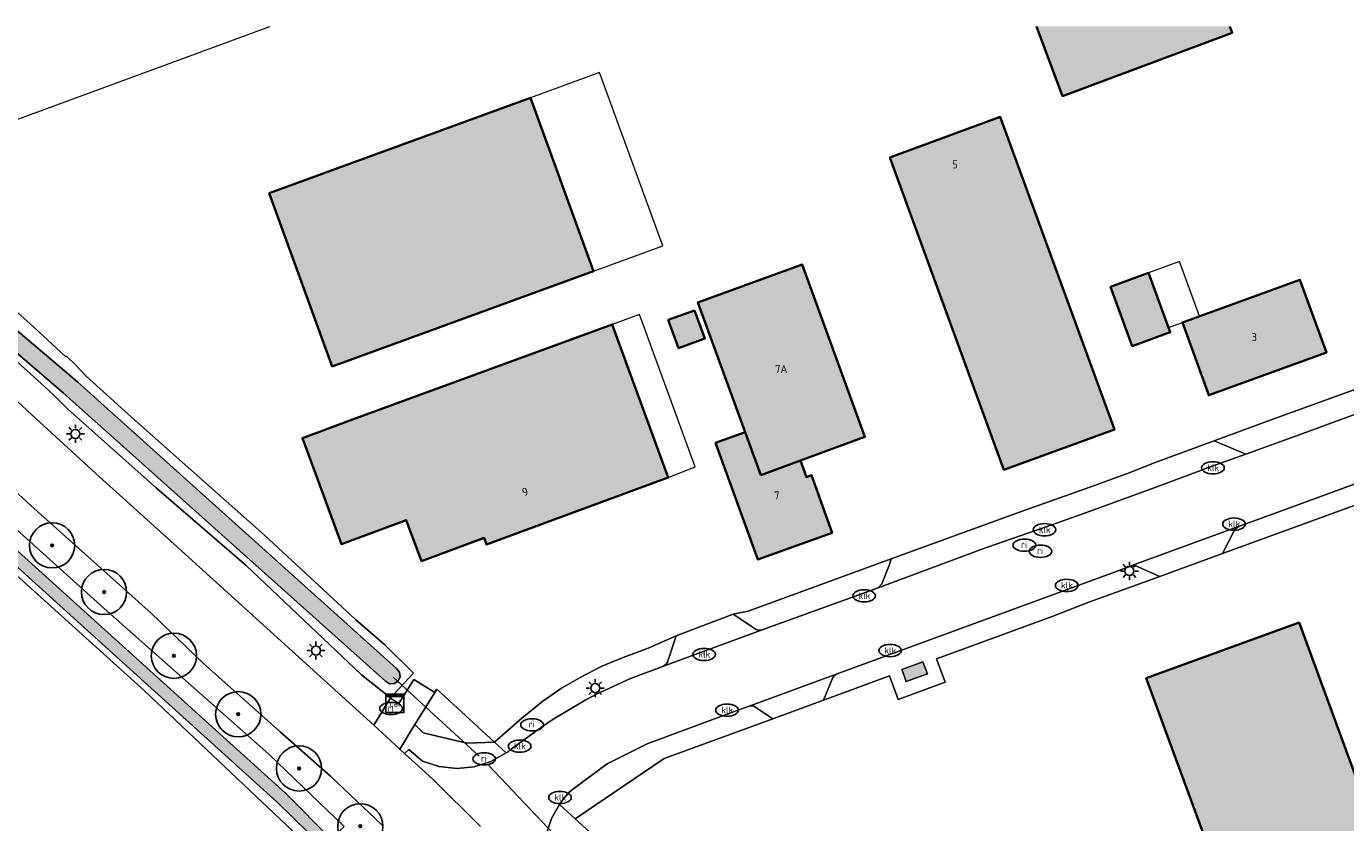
# Model space of a CAD drawing. Header units: metres. Extents: x 46249 to 49371, y 390656 to 391846.
# Tile 9 of 44: x 46554 to 46700, y 391039 to 391127. Entities that reach past the tile are written whole.
import ezdxf
from ezdxf.enums import TextEntityAlignment as Align

# ---------------------------------------------------------------- set-up
doc = ezdxf.new("R2010")
doc.units = ezdxf.units.M
for name, color, linetype, lineweight in [('B-WE-GR-BEPLANTING_CULTUUR_BODEMBEDEKKER-G', 90, 'Continuous', 18), ('B-WE-GR-BOOM-S', 90, 'Continuous', 25), ('B-WE-GR-BOUWLAND-G', 80, 'Continuous', 13), ('B-WE-GR-GRAS_KRUIDENRIJK-G', 80, 'Continuous', 18), ('B-WE-IE-MEUBILAIR-S', 7, 'Continuous', 25), ('B-WE-KW-KUNSTWERK_DUIKER-G', 170, 'Continuous', 18), ('B-WE-OG-BEBOUWING-G', 7, 'Continuous', 35), ('B-WE-OG-BEBOUWING_HUISNUMMER-T18', 10, 'Continuous', 18), ('B-WE-OG-BEBOUWING_LAGE TRAFO-G', 7, 'Continuous', 18), ('B-WE-OG-BEBOUWING_LUIFEL-G', 7, 'Continuous', 18), ('B-WE-OG-TERREIN_ERF-G', 7, 'Continuous', 18), ('B-WE-OG-TERREIN_OEVER-G', 7, 'Continuous', 18), ('B-WE-OG-WATER_SLOOT-G', 120, 'Continuous', 18), ('B-WE-VH-GESLOTENVERHARDING_ASFALT-G', 10, 'Continuous', 18), ('B-WE-VH-HALFVERHARDING_PUIN-G', 130, 'Continuous', 18), ('B-WE-VH-OPENVERHARDING_BETONSTRAATSTEEN-G', 90, 'Continuous', 18)]:
    doc.layers.add(name, color=color, linetype=linetype, lineweight=lineweight)
for name, color, linetype, lineweight, true_color in [('B-WE-OG-BEBOUWING-V', 7, 'Continuous', 18, 0xd46868), ('B-WE-OG-BEBOUWING_LAGE TRAFO-V', 7, 'Continuous', 18, 0xd8b364), ('B-WE-OG-WATER_SLOOT-V', 7, 'Continuous', 18, 0x99cae9)]:
    doc.layers.add(name, color=color, linetype=linetype, lineweight=lineweight, true_color=true_color)
doc.styles.add('NLCS-ISO', font='NLCS-ISO.ttf')
doc.styles.add('NLCS-ISO-ANNOTATIEF-T18', font='NLCS-ISO.ttf', dxfattribs={"height": 1.8})

# ---------------------------------------------------------------- blocks, each defined once
blk = doc.blocks.new('SIE-MEUBILAIR_KAST_CAI-SO')
for points in [[(-1, 1), (1, 1), (1, 0.84), (-1, 0.84)], [(-1, 0.76), (1, 0.76), (1, -1), (-1, -1)]]:
    blk.add_lwpolyline(points, close=True)
at = {"style": 'NLCS-ISO'}
blk.add_text('cai', height=0.75, dxfattribs=at).set_placement((0, 0), align=Align.MIDDLE_CENTER)
blk = doc.blocks.new('SIE-MEUBILAIR_PAAL_LICHTMAST-SO')
for points in [[(-0.62, 0), (-1, 0)], [(-0.71, 0.71), (-0.44, 0.44)], [(0, 1), (0, 0.62)], [(0.44, 0.44), (0.71, 0.71)], [(1, 0), (0.62, 0)], [(-0.71, -0.71), (-0.44, -0.44)], [(0, -0.62), (0, -1)], [(0.44, -0.44), (0.71, -0.71)]]:
    blk.add_lwpolyline(points)
blk.add_circle((0, 0), 0.5)
blk = doc.blocks.new('SIE-MEUBILAIR_PUT_RIOOLPUT-SO')
blk.add_ellipse((0, 0), major_axis=(1.25, 0), ratio=0.54)
at = {"style": 'NLCS-ISO'}
blk.add_text('ri', height=0.75, dxfattribs=at).set_placement((-0.04, 0.07), align=Align.MIDDLE_CENTER)
blk = doc.blocks.new('SIE-MEUBILAIR_PUT_KOLK-SO')
blk.add_ellipse((0, 0), major_axis=(1.25, 0), ratio=0.54)
at = {"style": 'NLCS-ISO'}
blk.add_text('klk', height=0.75, dxfattribs=at).set_placement((0.03, 0), align=Align.MIDDLE_CENTER)
blk = doc.blocks.new('SGR-BOOM_01')
h = blk.add_hatch(color=256)
edge = h.paths.add_edge_path()
edge.add_arc((0, 0), 0.15, 0, 360)
for radius in [2.5, 0.15, 0.045]:
    blk.add_circle((0, 0), radius)

msp = doc.modelspace()

# ---------------------------------------------------------------- hatches: boundary and pattern name
at = {"layer": 'B-WE-OG-BEBOUWING-V'}
for points in [[(46687.475, 391126.756), (46666.049, 391126.756), (46668.923, 391119.049), (46687.734, 391126.062)], [(46588.122, 391089.137), (46617.048, 391099.667), (46610.059, 391118.866), (46581.168, 391108.307)], [(46649.834, 391112.267), (46662.466, 391077.71), (46674.701, 391082.185), (46662.045, 391116.739)], [(46633.826, 391081.894), (46635.567, 391077.13), (46639.947, 391078.738), (46647.072, 391081.353), (46640.121, 391100.44), (46628.59, 391096.228)], [(46674.265, 391097.959), (46676.656, 391091.398), (46680.868, 391092.922), (46678.473, 391099.493)], [(46698.142, 391090.698), (46695.213, 391098.741), (46682.203, 391094.003), (46685.132, 391085.96)], [(46628.21, 391095.343), (46625.319, 391094.287), (46626.459, 391091.165), (46629.351, 391092.221)], [(46597.991, 391067.629), (46604.943, 391070.192), (46605.219, 391069.443), (46625.309, 391076.849), (46619.124, 391093.794), (46590.388, 391083.266), (46584.829, 391081.217), (46589.148, 391069.497), (46596.327, 391072.143)], [(46639.947, 391078.738), (46635.567, 391077.13), (46633.826, 391081.894), (46630.549, 391080.707), (46635.234, 391067.778), (46643.45, 391070.755), (46641.174, 391077.117), (46640.601, 391076.912)], [(46678.188, 391054.665), (46698.931, 390998.332), (46715.837, 391004.513), (46695.121, 391060.813)]]:
    msp.add_hatch(color=256, dxfattribs=at).paths.add_polyline_path(points)
at = {"layer": 'B-WE-OG-BEBOUWING_LAGE TRAFO-V'}
msp.add_hatch(color=256, dxfattribs=at).paths.add_polyline_path([(46651.65, 391054.287), (46654.001, 391055.142), (46653.5, 391056.496), (46651.144, 391055.637)])
at = {"layer": 'B-WE-OG-WATER_SLOOT-V'}
for points in [[(46550.006, 391096.033), (46548.748, 391094.672), (46550.945, 391092.581), (46558.362, 391086.211), (46594.013, 391054.331), (46594.462, 391054.059), (46594.987, 391054.066), (46595.428, 391054.35), (46595.651, 391054.825), (46595.589, 391055.346), (46595.259, 391055.755), (46559.974, 391087.404), (46552.135, 391094.065)], [(46587.199, 391035.923), (46588.059, 391036.82), (46582.971, 391041.944), (46539.833, 391080.882), (46537.97, 391082.481), (46537.137, 391081.524), (46538.919, 391079.917), (46582.089, 391040.913)]]:
    msp.add_hatch(color=256, dxfattribs=at).paths.add_polyline_path(points)

# ---------------------------------------------------------------- linework, layer by layer
at = {"layer": 'B-WE-GR-BEPLANTING_CULTUUR_BODEMBEDEKKER-G', "ltscale": 0.2, "flags": 128}
msp.add_lwpolyline([(46632.493, 391061.758), (46635.03, 391060.056), (46635.353, 391059.967), (46635.716, 391060.013), (46648.542, 391064.673), (46648.945, 391065.12), (46649.782, 391067.25), (46649.993, 391067.862), (46634.14, 391062.088), (46632.493, 391061.758)], close=True, dxfattribs=at)
at = {"layer": 'B-WE-GR-BOUWLAND-G', "ltscale": 0.2, "flags": 128}
msp.add_lwpolyline([(46586.483, 391035.177), (46567.341, 391053.283), (46551.693, 391067.435)], dxfattribs=at)
at = {"layer": 'B-WE-GR-GRAS_KRUIDENRIJK-G', "ltscale": 0.2, "flags": 128}
for points in [[(46552.235, 391086.257), (46554.885, 391083.797), (46561.987, 391077.295), (46570.649, 391069.501), (46592.728, 391049.487), (46593.62, 391050.926), (46594.219, 391051.891), (46594.568, 391052.455), (46594.583, 391052.503), (46591.382, 391055.034), (46578.59, 391067.148), (46568.667, 391075.686), (46558.844, 391084.463), (46557.333, 391085.971), (46555.888, 391087.31), (46552.475, 391090.361)], [(46711.187, 391090.174), (46691.907, 391083.224), (46685.735, 391080.932), (46685.735, 391080.932), (46689.21, 391079.453), (46695.541, 391081.738), (46707.064, 391085.986)], [(46543.075, 391080.188), (46563.21, 391062.066), (46581.129, 391046.249), (46589.45, 391038.271)], [(46593.67, 391038.411), (46587.93, 391043.842), (46582.339, 391048.76), (46573.898, 391056.3), (46568.099, 391061.876), (46554.805, 391073.748), (46550.083, 391078.054)], [(46617.015, 391037.306), (46615.023, 391039.125), (46613.279, 391040.714), (46612.412, 391039.165), (46611.823, 391037.489)]]:
    msp.add_lwpolyline(points, dxfattribs=at)
for points in [[(46686.656, 391068.46), (46709.904, 391076.955), (46706.842, 391078.2), (46691.761, 391072.668), (46688.428, 391071.435), (46688.125, 391071.241), (46687.969, 391071.047), (46686.656, 391068.46)], [(46667.808, 391061.508), (46671.865, 391063.083), (46679.704, 391065.933), (46677.116, 391067.053), (46677.02, 391067.095), (46676.919, 391067.123), (46676.816, 391067.135), (46676.711, 391067.133), (46676.608, 391067.115), (46676.55, 391067.097), (46676.494, 391067.075), (46644.003, 391055.168), (46643.674, 391054.942), (46643.54, 391054.753), (46642.489, 391052.234), (46649.801, 391054.912), (46650.745, 391052.327), (46655.945, 391054.22), (46654.995, 391056.815), (46667.808, 391061.508)], [(46621.136, 391054.641), (46624.787, 391055.995), (46625.074, 391056.209), (46625.225, 391056.447), (46626.201, 391059.369), (46623.082, 391057.992), (46620.336, 391056.974), (46617.964, 391055.981), (46615.549, 391054.761), (46613.511, 391053.549), (46611.441, 391052.125), (46609.118, 391050.259), (46606.092, 391047.598), (46607.394, 391046.403), (46607.514, 391046.487), (46607.633, 391046.574), (46607.75, 391046.663), (46607.866, 391046.753), (46607.98, 391046.846), (46611.531, 391049.426), (46612.67, 391050.171), (46613.825, 391050.892), (46614.995, 391051.588), (46616.179, 391052.259), (46617.378, 391052.904), (46621.136, 391054.641)], [(46653.5, 391056.496), (46654.001, 391055.142), (46651.65, 391054.287), (46651.144, 391055.637), (46653.5, 391056.496)], [(46606.092, 391047.598), (46599.702, 391053.44), (46599.491, 391053.092), (46597.281, 391049.531), (46598.195, 391048.63), (46603.026, 391047.483), (46606.092, 391047.598)], [(46636.901, 391050.187), (46634.896, 391051.511), (46634.8, 391051.568), (46634.695, 391051.606), (46634.585, 391051.625), (46634.473, 391051.624), (46634.363, 391051.603), (46634.314, 391051.587), (46634.267, 391051.567), (46632.441, 391050.899), (46622.978, 391047.42), (46618.548, 391045.181), (46614.571, 391042.266), (46614.289, 391041.976), (46614.018, 391041.676), (46613.759, 391041.365), (46613.513, 391041.044), (46613.279, 391040.714), (46615.023, 391039.125), (46624.868, 391045.78), (46636.901, 391050.187)], [(46606.092, 391047.598), (46603.026, 391047.483), (46598.195, 391048.63), (46597.281, 391049.531), (46595.61, 391046.838), (46596.143, 391046.347), (46596.612, 391046.766), (46598.129, 391045.495), (46599.978, 391044.901), (46601.909, 391044.694), (46603.842, 391044.883), (46605.696, 391045.461), (46607.394, 391046.403), (46606.092, 391047.598)]]:
    msp.add_lwpolyline(points, close=True, dxfattribs=at)
at = {"layer": 'B-WE-KW-KUNSTWERK_DUIKER-G', "ltscale": 0.2, "flags": 128}
for points in [[(46540.746, 391111.893), (46581.24, 391126.756)], [(46604.381, 391046.041), (46594.875, 391054.774)], [(46615.87, 391034.026), (46605.445, 391045.009)]]:
    msp.add_lwpolyline(points, dxfattribs=at)
at = {"layer": 'B-WE-OG-BEBOUWING-G', "ltscale": 0.2, "flags": 128}
msp.add_lwpolyline([(46666.049, 391126.756), (46668.923, 391119.049), (46687.734, 391126.062), (46687.475, 391126.756)], dxfattribs=at)
for points in [[(46588.122, 391089.137), (46617.048, 391099.667), (46610.059, 391118.866), (46581.168, 391108.307), (46588.122, 391089.137)], [(46649.834, 391112.267), (46662.466, 391077.71), (46674.701, 391082.185), (46662.045, 391116.739), (46649.834, 391112.267)], [(46633.826, 391081.894), (46635.567, 391077.13), (46639.947, 391078.738), (46647.072, 391081.353), (46640.121, 391100.44), (46628.59, 391096.228), (46633.826, 391081.894)], [(46674.265, 391097.959), (46676.656, 391091.398), (46680.868, 391092.922), (46678.473, 391099.493), (46674.265, 391097.959)], [(46698.142, 391090.698), (46695.213, 391098.741), (46682.203, 391094.003), (46685.132, 391085.96), (46698.142, 391090.698)], [(46628.21, 391095.343), (46625.319, 391094.287), (46626.459, 391091.165), (46629.351, 391092.221), (46628.21, 391095.343)], [(46597.991, 391067.629), (46604.943, 391070.192), (46605.219, 391069.443), (46625.309, 391076.849), (46619.124, 391093.794), (46590.388, 391083.266), (46584.829, 391081.217), (46589.148, 391069.497), (46596.327, 391072.143), (46597.991, 391067.629)], [(46639.947, 391078.738), (46635.567, 391077.13), (46633.826, 391081.894), (46630.549, 391080.707), (46635.234, 391067.778), (46643.45, 391070.755), (46641.174, 391077.117), (46640.601, 391076.912), (46639.947, 391078.738)], [(46678.188, 391054.665), (46698.931, 390998.332), (46715.837, 391004.513), (46695.121, 391060.813), (46678.188, 391054.665)]]:
    msp.add_lwpolyline(points, close=True, dxfattribs=at)
at = {"layer": 'B-WE-OG-BEBOUWING_LAGE TRAFO-G', "ltscale": 0.2, "flags": 128}
msp.add_lwpolyline([(46651.65, 391054.287), (46654.001, 391055.142), (46653.5, 391056.496), (46651.144, 391055.637), (46651.65, 391054.287)], close=True, dxfattribs=at)
at = {"layer": 'B-WE-OG-BEBOUWING_LUIFEL-G', "ltscale": 0.2, "flags": 128}
for points in [[(46617.048, 391099.667), (46624.723, 391102.479), (46617.695, 391121.663), (46610.059, 391118.866), (46617.048, 391099.667)], [(46678.473, 391099.493), (46680.677, 391093.447), (46682.203, 391094.003), (46684.106, 391094.696), (46681.902, 391100.743), (46678.473, 391099.493)], [(46622.146, 391094.899), (46619.124, 391093.794), (46625.309, 391076.849), (46628.309, 391078.038), (46622.146, 391094.899)]]:
    msp.add_lwpolyline(points, close=True, dxfattribs=at)
at = {"layer": 'B-WE-OG-TERREIN_ERF-G', "ltscale": 0.2, "flags": 128}
for points in [[(46687.475, 391126.756), (46687.734, 391126.062), (46668.923, 391119.049), (46666.049, 391126.756)], [(46553.316, 391095.097), (46555.119, 391093.492), (46558.635, 391090.198), (46558.708, 391090.274), (46559.727, 391089.342), (46560.905, 391088.075), (46566.303, 391083.193), (46580.646, 391070.469), (46590.695, 391061.149), (46593.964, 391058.346), (46597.133, 391055.207), (46594.583, 391052.503), (46594.568, 391052.455), (46595.489, 391051.888), (46597.152, 391054.537), (46599.491, 391053.092), (46599.702, 391053.44), (46606.092, 391047.598), (46609.118, 391050.259), (46611.441, 391052.125), (46613.511, 391053.549), (46615.549, 391054.761), (46617.964, 391055.981), (46620.336, 391056.974), (46623.082, 391057.992), (46626.201, 391059.369), (46632.493, 391061.758), (46634.14, 391062.088), (46649.993, 391067.862), (46656.762, 391070.332), (46664.195, 391073.044), (46672.472, 391075.978), (46676.304, 391077.364), (46679.182, 391078.516), (46685.735, 391080.932), (46691.907, 391083.224), (46711.187, 391090.174)], [(46709.904, 391076.955), (46686.656, 391068.46), (46679.704, 391065.933), (46671.865, 391063.083), (46667.808, 391061.508), (46654.995, 391056.815), (46655.945, 391054.22), (46650.745, 391052.327), (46649.801, 391054.912), (46642.489, 391052.234), (46636.901, 391050.187), (46624.868, 391045.78), (46615.023, 391039.125), (46617.015, 391037.306)]]:
    msp.add_lwpolyline(points, dxfattribs=at)
for points in [[(46617.048, 391099.667), (46588.122, 391089.137), (46581.168, 391108.307), (46610.059, 391118.866), (46617.048, 391099.667)], [(46649.834, 391112.267), (46662.045, 391116.739), (46674.701, 391082.185), (46662.466, 391077.71), (46649.834, 391112.267)], [(46633.826, 391081.894), (46628.59, 391096.228), (46640.121, 391100.44), (46647.072, 391081.353), (46639.947, 391078.738), (46640.601, 391076.912), (46641.174, 391077.117), (46643.45, 391070.755), (46635.234, 391067.778), (46630.549, 391080.707), (46633.826, 391081.894)], [(46678.473, 391099.493), (46680.868, 391092.922), (46676.656, 391091.398), (46674.265, 391097.959), (46678.473, 391099.493)], [(46698.142, 391090.698), (46685.132, 391085.96), (46682.203, 391094.003), (46695.213, 391098.741), (46698.142, 391090.698)], [(46625.319, 391094.287), (46628.21, 391095.343), (46629.351, 391092.221), (46626.459, 391091.165), (46625.319, 391094.287)], [(46590.388, 391083.266), (46619.124, 391093.794), (46625.309, 391076.849), (46605.219, 391069.443), (46604.943, 391070.192), (46597.991, 391067.629), (46596.327, 391072.143), (46589.148, 391069.497), (46584.829, 391081.217), (46590.388, 391083.266)], [(46678.188, 391054.665), (46695.121, 391060.813), (46715.837, 391004.513), (46698.931, 390998.332), (46678.188, 391054.665)]]:
    msp.add_lwpolyline(points, close=True, dxfattribs=at)
at = {"layer": 'B-WE-OG-TERREIN_OEVER-G', "ltscale": 0.2, "flags": 128}
for points in [[(46552.135, 391094.065), (46559.974, 391087.404), (46595.259, 391055.755), (46595.589, 391055.346), (46595.651, 391054.825), (46595.428, 391054.35), (46594.987, 391054.066), (46594.462, 391054.059), (46594.013, 391054.331), (46558.362, 391086.211), (46550.945, 391092.581)], [(46552.475, 391090.361), (46555.888, 391087.31), (46557.333, 391085.971), (46558.844, 391084.463), (46568.667, 391075.686), (46578.59, 391067.148), (46591.382, 391055.034), (46594.583, 391052.503), (46597.133, 391055.207), (46593.964, 391058.346), (46590.695, 391061.149), (46580.646, 391070.469), (46566.303, 391083.193), (46560.905, 391088.075), (46559.727, 391089.342), (46558.708, 391090.274), (46558.635, 391090.198), (46555.119, 391093.492), (46553.316, 391095.097)]]:
    msp.add_lwpolyline(points, dxfattribs=at)
for points in [[(46588.059, 391036.82), (46589.45, 391038.271), (46581.129, 391046.249), (46563.21, 391062.066), (46543.075, 391080.188), (46539.034, 391083.704), (46537.97, 391082.481), (46539.833, 391080.882), (46582.971, 391041.944), (46588.059, 391036.82)], [(46586.483, 391035.177), (46587.199, 391035.923), (46582.089, 391040.913), (46538.919, 391079.917), (46537.137, 391081.524), (46536.531, 391080.827), (46537.357, 391080.147), (46551.693, 391067.435), (46567.341, 391053.283), (46586.483, 391035.177)]]:
    msp.add_lwpolyline(points, close=True, dxfattribs=at)
at = {"layer": 'B-WE-OG-WATER_SLOOT-G', "ltscale": 0.2, "flags": 128}
for points in [[(46550.006, 391096.033), (46548.748, 391094.672), (46550.945, 391092.581), (46558.362, 391086.211), (46594.013, 391054.331), (46594.462, 391054.059), (46594.987, 391054.066), (46595.428, 391054.35), (46595.651, 391054.825), (46595.589, 391055.346), (46595.259, 391055.755), (46559.974, 391087.404), (46552.135, 391094.065), (46550.006, 391096.033)], [(46587.199, 391035.923), (46588.059, 391036.82), (46582.971, 391041.944), (46539.833, 391080.882), (46537.97, 391082.481), (46537.137, 391081.524), (46538.919, 391079.917), (46582.089, 391040.913), (46587.199, 391035.923)]]:
    msp.add_lwpolyline(points, close=True, dxfattribs=at)
at = {"layer": 'B-WE-VH-GESLOTENVERHARDING_ASFALT-G', "ltscale": 0.2, "flags": 128}
for points in [[(46604.525, 391038.26), (46599.247, 391043.491), (46596.143, 391046.347), (46595.61, 391046.838), (46592.728, 391049.487), (46570.649, 391069.501), (46561.987, 391077.295), (46554.885, 391083.797), (46552.235, 391086.257)], [(46707.064, 391085.986), (46695.541, 391081.738), (46689.21, 391079.453), (46684.781, 391077.855), (46684.634, 391077.802), (46679.478, 391075.877), (46671.207, 391072.863), (46671.066, 391072.812), (46667.778, 391071.625), (46659.787, 391068.85), (46659.537, 391068.771), (46648.542, 391064.673), (46635.716, 391060.013), (46624.787, 391055.995), (46621.136, 391054.641), (46617.378, 391052.904), (46616.179, 391052.259), (46614.995, 391051.588), (46613.825, 391050.892), (46612.67, 391050.171), (46611.531, 391049.426), (46607.98, 391046.846), (46607.866, 391046.753), (46607.75, 391046.663), (46607.633, 391046.574), (46607.514, 391046.487), (46607.394, 391046.403), (46605.696, 391045.461), (46603.842, 391044.883), (46601.909, 391044.694), (46599.978, 391044.901), (46598.129, 391045.495), (46596.612, 391046.766), (46596.143, 391046.347), (46599.247, 391043.491), (46604.525, 391038.26)], [(46550.083, 391078.054), (46554.805, 391073.748), (46568.099, 391061.876), (46573.898, 391056.3), (46582.339, 391048.76), (46587.93, 391043.842), (46593.67, 391038.411)], [(46611.823, 391037.489), (46612.412, 391039.165), (46613.279, 391040.714), (46613.513, 391041.044), (46613.759, 391041.365), (46614.018, 391041.676), (46614.289, 391041.976), (46614.571, 391042.266), (46618.548, 391045.181), (46622.978, 391047.42), (46632.441, 391050.899), (46634.267, 391051.567), (46634.314, 391051.587), (46634.363, 391051.603), (46644.003, 391055.168), (46676.494, 391067.075), (46676.55, 391067.097), (46676.608, 391067.115), (46688.428, 391071.435), (46691.761, 391072.668), (46706.842, 391078.2)]]:
    msp.add_lwpolyline(points, dxfattribs=at)
at = {"layer": 'B-WE-VH-HALFVERHARDING_PUIN-G', "ltscale": 0.2, "flags": 128}
msp.add_lwpolyline([(46592.728, 391049.487), (46595.61, 391046.838), (46597.281, 391049.531), (46599.491, 391053.092), (46597.152, 391054.537), (46595.489, 391051.888), (46594.568, 391052.455), (46594.219, 391051.891), (46593.62, 391050.926), (46592.728, 391049.487)], close=True, dxfattribs=at)
at = {"layer": 'B-WE-VH-OPENVERHARDING_BETONSTRAATSTEEN-G', "ltscale": 0.2, "flags": 128}
for points in [[(46667.778, 391071.625), (46671.066, 391072.812), (46671.207, 391072.863), (46679.478, 391075.877), (46684.634, 391077.802), (46684.781, 391077.855), (46689.21, 391079.453), (46685.735, 391080.932), (46679.182, 391078.516), (46676.304, 391077.364), (46672.472, 391075.978), (46664.195, 391073.044), (46656.762, 391070.332), (46649.993, 391067.862), (46649.782, 391067.25), (46648.945, 391065.12), (46648.542, 391064.673), (46659.537, 391068.771), (46659.787, 391068.85), (46667.778, 391071.625)], [(46687.969, 391071.047), (46688.125, 391071.241), (46688.428, 391071.435), (46676.608, 391067.115), (46676.711, 391067.133), (46676.816, 391067.135), (46676.919, 391067.123), (46677.02, 391067.095), (46677.116, 391067.053), (46679.704, 391065.933), (46686.656, 391068.46), (46687.969, 391071.047)], [(46624.787, 391055.995), (46635.716, 391060.013), (46635.353, 391059.967), (46635.03, 391060.056), (46632.493, 391061.758), (46626.201, 391059.369), (46625.225, 391056.447), (46625.074, 391056.209), (46624.787, 391055.995)], [(46643.54, 391054.753), (46643.674, 391054.942), (46644.003, 391055.168), (46634.363, 391051.603), (46634.473, 391051.624), (46634.585, 391051.625), (46634.695, 391051.606), (46634.8, 391051.568), (46634.896, 391051.511), (46636.901, 391050.187), (46642.489, 391052.234), (46643.54, 391054.753)]]:
    msp.add_lwpolyline(points, close=True, dxfattribs=at)

# ---------------------------------------------------------------- block references
at = {"layer": 'B-WE-GR-BOOM-S'}
for p in [(46557.135, 391069.36), (46562.88, 391064.201), (46570.612, 391057.146), (46577.73, 391050.686), (46584.459, 391044.685), (46591.237, 391038.29)]:
    msp.add_blockref('SGR-BOOM_01', p, dxfattribs=at)
at = {"layer": 'B-WE-IE-MEUBILAIR-S'}
for name, p in [('SIE-MEUBILAIR_PAAL_LICHTMAST-SO', (46559.707, 391081.687)), ('SIE-MEUBILAIR_PUT_KOLK-SO', (46685.589, 391077.936)), ('SIE-MEUBILAIR_PUT_KOLK-SO', (46687.919, 391071.714)), ('SIE-MEUBILAIR_PUT_KOLK-SO', (46666.947, 391071.09)), ('SIE-MEUBILAIR_PUT_RIOOLPUT-SO', (46664.722, 391069.376)), ('SIE-MEUBILAIR_PUT_RIOOLPUT-SO', (46666.506, 391068.705)), ('SIE-MEUBILAIR_PAAL_LICHTMAST-SO', (46676.348, 391066.522)), ('SIE-MEUBILAIR_PUT_KOLK-SO', (46669.407, 391064.933)), ('SIE-MEUBILAIR_PUT_KOLK-SO', (46647, 391063.783)), ('SIE-MEUBILAIR_PAAL_LICHTMAST-SO', (46586.32, 391057.73)), ('SIE-MEUBILAIR_PUT_KOLK-SO', (46629.284, 391057.295)), ('SIE-MEUBILAIR_PUT_KOLK-SO', (46649.862, 391057.724)), ('SIE-MEUBILAIR_PAAL_LICHTMAST-SO', (46617.23, 391053.568)), ('SIE-MEUBILAIR_PUT_RIOOLPUT-SO', (46594.638, 391051.311)), ('SIE-MEUBILAIR_KAST_CAI-SO', (46595.064, 391051.889)), ('SIE-MEUBILAIR_PUT_KOLK-SO', (46631.817, 391051.137)), ('SIE-MEUBILAIR_PUT_RIOOLPUT-SO', (46610.242, 391049.517)), ('SIE-MEUBILAIR_PUT_KOLK-SO', (46608.871, 391047.158)), ('SIE-MEUBILAIR_PUT_RIOOLPUT-SO', (46604.952, 391045.745)), ('SIE-MEUBILAIR_PUT_KOLK-SO', (46613.332, 391041.478))]:
    msp.add_blockref(name, p, dxfattribs=at)

# ---------------------------------------------------------------- texts
at = {"layer": 'B-WE-OG-BEBOUWING_HUISNUMMER-T18', "style": 'NLCS-ISO-ANNOTATIEF-T18'}
for s, p in [('5', (46657.039, 391111.5)), ('3', (46690.158, 391092.391)), ('7A', (46637.81, 391088.858)), ('7', (46637.317, 391074.88))]:
    msp.add_text(s, height=0.9, dxfattribs=at).set_placement(p, align=Align.MIDDLE_CENTER)
msp.add_text('9', height=0.9, rotation=20.2, dxfattribs=at).set_placement((46609.485, 391075.279), align=Align.MIDDLE_CENTER)

doc.saveas('drawing.dxf')
